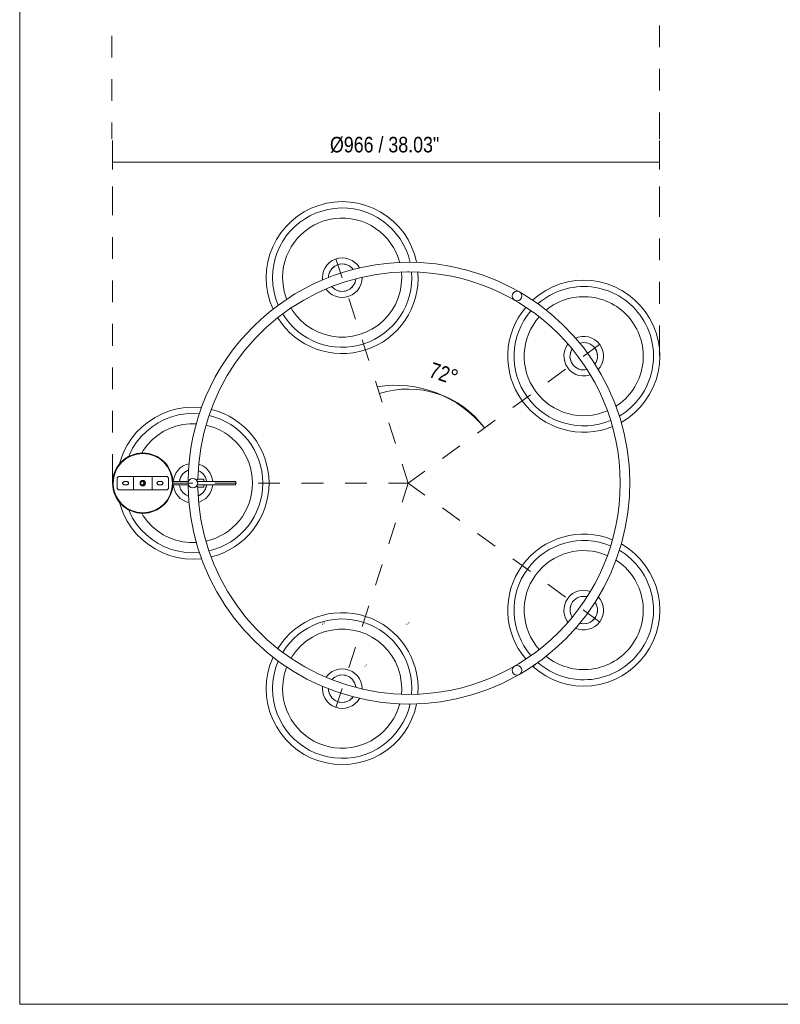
# Model space of a CAD drawing. Header units: millimetres. Extents: x 0 to 8.3, y 0 to 11.7.
# Tile 1 of 5: x 0 to 4.1, y 0 to 5.4. Entities that reach past the tile are written whole.
import ezdxf

# ---------------------------------------------------------------- set-up
doc = ezdxf.new("R2010")
doc.units = ezdxf.units.MM
doc.layers.add('PDF_Geometría', color=7, linetype='Continuous')
doc.layers.add('PDF_Texto', color=7, linetype='Continuous', true_color=0x5b5b5b)
doc.styles.add('PDF Arial Narrow', font='ARIALN.TTF')

msp = doc.modelspace()

# ---------------------------------------------------------------- linework, layer by layer
at = {"layer": 'PDF_Geometría', "lineweight": 18}
msp.add_lwpolyline([(0.0016, 11.6917), (0.0016, 0), (8.2684, 0), (8.2684, 11.6917)], close=True, dxfattribs=at)
at = {"layer": 'PDF_Geometría', "color": 254, "lineweight": 9, "true_color": 0xd2d2d2}
for points in [[(3.4787, 5.3207), (3.4787, 5.2026)], [(0.5026, 5.265), (0.5026, 5.1469)], [(3.4787, 5.0845), (3.4787, 4.9664)], [(0.5026, 5.0288), (0.5026, 4.9107)], [(3.4787, 4.8483), (3.4787, 4.704)], [(0.5026, 4.7926), (0.5026, 4.704)], [(0.5056, 4.2885), (0.5056, 4.4448)], [(3.4787, 4.2807), (3.4787, 4.4448)], [(0.5056, 4.0523), (0.5056, 4.1704)], [(3.4787, 4.0445), (3.4787, 4.1626)], [(1.7538, 3.9483), (1.7203, 4.0523)], [(0.5056, 3.8161), (0.5056, 3.9342)], [(3.4787, 3.8083), (3.4787, 3.9264)], [(1.8262, 3.7235), (1.79, 3.8359)], [(0.5056, 3.5799), (0.5056, 3.698)], [(3.4787, 3.5262), (3.4787, 3.6902)], [(1.8986, 3.4986), (1.8624, 3.611)], [(3.0636, 3.5208), (3.1533, 3.5857)], [(0.5056, 3.3437), (0.5056, 3.4618)], [(2.8723, 3.3823), (2.968, 3.4515)], [(1.971, 3.2738), (1.9348, 3.3862)], [(2.681, 3.2438), (2.7767, 3.313)], [(0.5056, 3.1075), (0.5056, 3.2256)], [(2.0434, 3.049), (2.0072, 3.1614)], [(2.4897, 3.1052), (2.5853, 3.1745)], [(2.2984, 2.9667), (2.394, 3.036)], [(0.5056, 2.8331), (0.5056, 2.9894)], [(2.2027, 2.8975), (2.1131, 2.8326), (2.0796, 2.9366)], [(0.8337, 2.8326), (0.9432, 2.8326)], [(1.0613, 2.8326), (1.1794, 2.8326)], [(1.2975, 2.8326), (1.4156, 2.8326)], [(1.5337, 2.8326), (1.6518, 2.8326)], [(1.7698, 2.8326), (1.8879, 2.8326)], [(2.006, 2.8326), (2.1155, 2.8326)], [(2.0796, 2.7287), (2.1131, 2.8326), (2.2027, 2.7677)], [(2.2984, 2.6984), (2.394, 2.6292)], [(2.0434, 2.6163), (2.0072, 2.5038)], [(2.4897, 2.5599), (2.5853, 2.4906)], [(2.681, 2.4214), (2.7767, 2.3521)], [(1.971, 2.3914), (1.9348, 2.279)], [(2.8723, 2.2829), (2.968, 2.2136)], [(1.8986, 2.1666), (1.8624, 2.0542)], [(3.0636, 2.1443), (3.1533, 2.0795)], [(1.8262, 1.9418), (1.7899, 1.8294)], [(1.7537, 1.717), (1.7203, 1.6131)]]:
    msp.add_lwpolyline(points, dxfattribs=at)
at = {"layer": 'PDF_Geometría', "color": 251, "lineweight": 9, "true_color": 0x5b5b5b}
for points in [[(0.5056, 4.6949), (0.5056, 4.5768), (3.4787, 4.5768), (3.4787, 4.6949)], [(0.5056, 4.5768), (0.5056, 4.5374)], [(3.4787, 4.5768), (3.4787, 4.5374)], [(1.9562, 3.3196), (1.9562, 3.3196)], [(2.5276, 3.1327), (2.5276, 3.1327)]]:
    msp.add_lwpolyline(points, dxfattribs=at)
at = {"layer": 'PDF_Geometría', "lineweight": 20}
for points in [[(2.1589, 4.0313), (2.1582, 4.0357), (2.147, 4.0775), (2.1315, 4.1179), (2.1119, 4.1564), (2.0883, 4.1927), (2.0611, 4.2263), (2.0306, 4.2568), (1.997, 4.284), (1.9607, 4.3076), (1.9222, 4.3272), (1.8818, 4.3427), (1.84, 4.3539), (1.7973, 4.3607), (1.7542, 4.3629), (1.711, 4.3607), (1.6683, 4.3539), (1.6265, 4.3427), (1.5861, 4.3272), (1.5476, 4.3076), (1.5114, 4.284), (1.4778, 4.2568), (1.4472, 4.2263), (1.42, 4.1927), (1.3964, 4.1564), (1.3768, 4.1179), (1.3613, 4.0775), (1.3501, 4.0357), (1.3433, 3.993), (1.3411, 3.9499), (1.3433, 3.9067), (1.3501, 3.864), (1.3613, 3.8222), (1.3768, 3.7818), (1.3787, 3.7782)], [(1.8485, 4.0014), (1.8474, 4.0037), (1.8367, 4.0191), (1.8234, 4.0324), (1.808, 4.0432), (1.791, 4.0511), (1.7729, 4.0559), (1.7542, 4.0576), (1.7354, 4.0559), (1.7173, 4.0511), (1.7003, 4.0432), (1.6849, 4.0324), (1.6716, 4.0191), (1.6609, 4.0037), (1.6529, 3.9867), (1.6481, 3.9686), (1.6464, 3.9499), (1.6476, 3.9363)], [(1.8141, 3.9933), (1.8097, 4), (1.7932, 4.0137), (1.7734, 4.0221), (1.7542, 4.0246), (1.7329, 4.0216), (1.7134, 4.0126), (1.6973, 3.9984), (1.6858, 3.9802), (1.68, 3.9596), (1.6801, 3.9505)], [(1.7238, 4.0181), (1.7386, 4.0229), (1.7542, 4.0246), (1.7697, 4.0229), (1.7845, 4.0181), (1.7981, 4.0103), (1.8097, 3.9998)], [(1.4765, 3.7847), (1.4838, 3.772), (1.5063, 3.7419), (1.5321, 3.7145), (1.5609, 3.6903), (1.5924, 3.6696), (1.626, 3.6527), (1.6614, 3.6399), (1.698, 3.6312), (1.7353, 3.6268), (1.773, 3.6268), (1.8103, 3.6312), (1.847, 3.6399), (1.8823, 3.6527), (1.9159, 3.6696), (1.9474, 3.6903), (1.9762, 3.7145), (2.002, 3.7419), (2.0245, 3.772), (2.0433, 3.8046), (2.0582, 3.8392), (2.069, 3.8752), (2.0755, 3.9123), (2.0777, 3.9499), (2.076, 3.9789)], [(1.6799, 3.9577), (1.6831, 3.9729), (1.6895, 3.9872)], [(1.6986, 3.9998), (1.7102, 4.0103)], [(1.6667, 3.8876), (1.6716, 3.8806), (1.6849, 3.8673), (1.7003, 3.8566), (1.7173, 3.8486), (1.7354, 3.8438), (1.7542, 3.8421), (1.7729, 3.8438), (1.791, 3.8486), (1.808, 3.8566), (1.8234, 3.8673), (1.8367, 3.8806), (1.8474, 3.896), (1.8554, 3.913), (1.8602, 3.9311), (1.8619, 3.9499), (1.8618, 3.9509)], [(1.6986, 3.8997), (1.7152, 3.886), (1.7349, 3.8776), (1.7542, 3.8751), (1.7754, 3.8781), (1.7949, 3.8871), (1.811, 3.9013), (1.8225, 3.9195), (1.8283, 3.9401), (1.8283, 3.9435)], [(1.8252, 3.9268), (1.8188, 3.9125)], [(3.271, 3.1636), (3.2734, 3.1649), (3.3097, 3.1884), (3.3433, 3.2157), (3.3738, 3.2462), (3.401, 3.2798), (3.4246, 3.3161), (3.4442, 3.3546), (3.4597, 3.395), (3.4709, 3.4367), (3.4777, 3.4794), (3.4799, 3.5226), (3.4777, 3.5658), (3.4709, 3.6085), (3.4597, 3.6503), (3.4442, 3.6906), (3.4246, 3.7292), (3.401, 3.7654), (3.3738, 3.799), (3.3433, 3.8296), (3.3097, 3.8568), (3.2734, 3.8804), (3.2349, 3.9), (3.1945, 3.9155), (3.1527, 3.9267), (3.11, 3.9334), (3.0669, 3.9357), (3.0237, 3.9334), (2.981, 3.9267), (2.9392, 3.9155), (2.8989, 3.9), (2.8603, 3.8804), (2.8241, 3.8568), (2.7905, 3.8296), (2.7878, 3.8269)], [(1.7845, 3.8816), (1.7697, 3.8768), (1.7542, 3.8752), (1.7386, 3.8768), (1.7238, 3.8816), (1.7102, 3.8894), (1.6986, 3.8999)], [(1.8097, 3.8999), (1.7981, 3.8894)], [(2.7229, 1.797), (2.7705, 1.8254), (2.8411, 1.875), (2.9081, 1.9295), (2.9709, 1.9886), (3.0294, 2.0522), (3.0831, 2.1197), (3.1318, 2.191), (3.1753, 2.2655), (3.2133, 2.343), (3.2457, 2.423), (3.2722, 2.5052), (3.2928, 2.589), (3.3072, 2.6741), (3.3156, 2.76), (3.3177, 2.8463), (3.3136, 2.9325), (3.3033, 3.0182), (3.2869, 3.103), (3.2645, 3.1863), (3.2361, 3.2679), (3.2019, 3.3471), (3.1622, 3.4237), (3.117, 3.4973), (3.0667, 3.5674), (3.0114, 3.6337), (2.9515, 3.6959), (2.8874, 3.7536), (2.8192, 3.8066), (2.7474, 3.8545), (2.7233, 3.8682)], [(2.9812, 3.5874), (2.9776, 3.5829), (2.9684, 3.5664), (2.9623, 3.5487), (2.9594, 3.5301), (2.9597, 3.5114), (2.9633, 3.4929), (2.97, 3.4754), (2.9797, 3.4593), (2.992, 3.4451), (3.0066, 3.4333), (3.023, 3.4242), (3.0408, 3.4181), (3.0593, 3.4152), (3.0781, 3.4155), (3.0966, 3.4191), (3.1021, 3.4212)], [(3.1461, 3.45), (3.1562, 3.4624), (3.1653, 3.4788), (3.1714, 3.4966), (3.1743, 3.5151), (3.174, 3.5339), (3.1704, 3.5523), (3.1637, 3.5699), (3.154, 3.5859), (3.1417, 3.6001), (3.1271, 3.6119), (3.1107, 3.621), (3.0929, 3.6272), (3.0744, 3.6301), (3.0556, 3.6298), (3.0372, 3.6262), (3.022, 3.6203)], [(3.0669, 3.5973), (3.0824, 3.5957)], [(3.0972, 3.5909), (3.1108, 3.5831)], [(3.1316, 3.56), (3.1379, 3.5457), (3.1412, 3.5304)], [(3.0022, 3.4853), (2.9958, 3.4995), (2.9926, 3.5148)], [(3.0365, 3.4544), (3.023, 3.4622), (3.0113, 3.4726)], [(3.0669, 3.4479), (3.0513, 3.4496)], [(3.0836, 3.45), (3.0824, 3.4496)], [(0.9897, 3.243), (0.9866, 3.2435), (0.9435, 3.2458), (0.9003, 3.2435), (0.8576, 3.2367), (0.8158, 3.2255), (0.7754, 3.21), (0.7369, 3.1904), (0.7007, 3.1669), (0.6671, 3.1397), (0.6365, 3.1091), (0.6093, 3.0755), (0.5857, 3.0392), (0.5661, 3.0007), (0.5506, 2.9603), (0.5444, 2.9373)], [(0.9788, 3.2096), (0.9435, 3.2115), (0.9039, 3.2094), (0.8647, 3.2032), (0.8264, 3.1929), (0.7894, 3.1787), (0.7541, 3.1607), (0.7208, 3.1391), (0.69, 3.1142), (0.662, 3.0861), (0.637, 3.0553), (0.6154, 3.0221), (0.5974, 2.9868), (0.5938, 2.9773)], [(0.9613, 3.1557), (0.9246, 3.1557), (0.8873, 3.1513), (0.8506, 3.1427), (0.8153, 3.1298), (0.7817, 3.1129), (0.7502, 3.0922), (0.7214, 3.068), (0.6956, 3.0407), (0.6731, 3.0105), (0.6649, 2.9963)], [(0.9217, 2.938), (0.9066, 2.9339), (0.8896, 2.926), (0.8742, 2.9152), (0.8609, 2.9019), (0.8502, 2.8866), (0.8422, 2.8695), (0.8374, 2.8514), (0.8365, 2.8417)], [(0.92, 2.9034), (0.9027, 2.8954), (0.8866, 2.8812), (0.8751, 2.8631), (0.8693, 2.8424)], [(0.8879, 2.8827), (0.8995, 2.8931), (0.9131, 2.9009), (0.92, 2.9032)], [(1.0174, 2.8417), (1.0173, 2.8445), (1.0109, 2.865), (0.999, 2.8828), (0.9824, 2.8965), (0.9723, 2.9008)], [(0.9724, 2.9014), (0.9738, 2.9009)], [(1.0504, 2.8417), (1.0495, 2.8514), (1.0447, 2.8695), (1.0367, 2.8866), (1.026, 2.9019), (1.0127, 2.9152), (0.9973, 2.926), (0.9803, 2.9339), (0.9745, 2.9355)], [(0.9874, 2.8931), (0.999, 2.8827)], [(0.6122, 2.8688), (0.6112, 2.8688), (0.6098, 2.8688), (0.6082, 2.8688), (0.6065, 2.8688)], [(0.6169, 2.8688), (0.6149, 2.8688), (0.6135, 2.8688)], [(0.6262, 2.8688), (0.6228, 2.8688), (0.6197, 2.8688), (0.6177, 2.8688)], [(0.6197, 2.7966), (0.6197, 2.8688)], [(0.6667, 2.8468), (0.6705, 2.8468), (0.6743, 2.8468)], [(0.6765, 2.8417), (0.6687, 2.8417), (0.6673, 2.8417)], [(0.7275, 2.8688), (0.7262, 2.8688), (0.7241, 2.8688), (0.7214, 2.8688), (0.7182, 2.8688), (0.7148, 2.8688)], [(0.7214, 2.8688), (0.7214, 2.7966)], [(0.7345, 2.8688), (0.7328, 2.8688), (0.7312, 2.8688), (0.7298, 2.8688), (0.7288, 2.8688)], [(0.9182, 2.8417), (0.9117, 2.8417), (0.867, 2.8417), (0.8341, 2.8417)], [(0.8694, 2.8416), (0.8724, 2.8558), (0.8788, 2.87)], [(1.0035, 2.8417), (1.0519, 2.8417), (1.0895, 2.8417), (1.1127, 2.8417), (1.1345, 2.8417), (1.1498, 2.8417), (1.1642, 2.8417), (1.168, 2.8417), (1.148, 2.8417), (1.1245, 2.8417), (1.0971, 2.8417), (1.0661, 2.8417), (1.0321, 2.8417), (0.9949, 2.8417), (0.9671, 2.8417)], [(1.0029, 2.8539), (1.0029, 2.8517), (1.0029, 2.8482), (1.0029, 2.8437), (1.0029, 2.8417), (1.0029, 2.8426), (1.0029, 2.8438), (1.0029, 2.8426), (1.0029, 2.8417), (1.0029, 2.8437), (1.0029, 2.8482), (1.0029, 2.8517), (1.0029, 2.8539), (1.0029, 2.8547), (0.9694, 2.8547)], [(1.0081, 2.87), (1.0145, 2.8558), (1.0175, 2.8417)], [(1.1683, 2.8417), (1.1717, 2.8411), (1.174, 2.8397), (1.1755, 2.8382), (1.1769, 2.8355), (1.1773, 2.8327), (1.1767, 2.8293), (1.1747, 2.8263), (1.1718, 2.8244), (1.1684, 2.8237), (1.1683, 2.8237)], [(0.6065, 2.7966), (0.6082, 2.7966), (0.6098, 2.7966), (0.6112, 2.7966), (0.6122, 2.7966)], [(0.6135, 2.7966), (0.6149, 2.7966), (0.6169, 2.7966)], [(0.6177, 2.7966), (0.6197, 2.7966), (0.6228, 2.7966), (0.6262, 2.7966)], [(0.6743, 2.8186), (0.6705, 2.8186), (0.6667, 2.8186)], [(0.6765, 2.8237), (0.6687, 2.8237), (0.6673, 2.8237)], [(0.7148, 2.7966), (0.7182, 2.7966), (0.7214, 2.7966), (0.7241, 2.7966), (0.7262, 2.7966), (0.7275, 2.7966)], [(0.7288, 2.7966), (0.7298, 2.7966), (0.7312, 2.7966), (0.7328, 2.7966), (0.7345, 2.7966)], [(0.9182, 2.8237), (0.9117, 2.8237), (0.867, 2.8237), (0.8341, 2.8237)], [(0.8365, 2.8237), (0.8374, 2.814), (0.8422, 2.7958), (0.8502, 2.7788), (0.8609, 2.7634), (0.8742, 2.7502), (0.8896, 2.7394), (0.9066, 2.7315), (0.9216, 2.7274)], [(0.8696, 2.8237), (0.8696, 2.8209), (0.876, 2.8004), (0.8879, 2.7826), (0.9045, 2.7689), (0.92, 2.7622)], [(0.8788, 2.7953), (0.8724, 2.8096)], [(0.9169, 2.8237), (0.9168, 2.8191), (0.9209, 2.7328), (0.9312, 2.6471), (0.9476, 2.5624), (0.97, 2.479), (0.9984, 2.3975), (1.0325, 2.3182), (1.0723, 2.2416), (1.1175, 2.1681), (1.1678, 2.098), (1.2231, 2.0316), (1.2829, 1.9695), (1.3471, 1.9117), (1.4153, 1.8588), (1.4871, 1.8109), (1.5621, 1.7682), (1.6401, 1.7311), (1.7204, 1.6997), (1.8029, 1.6741), (1.8869, 1.6545), (1.9722, 1.641), (2.0582, 1.6336), (2.1172, 1.6322), (2.2035, 1.6353), (2.2893, 1.6446), (2.3742, 1.66), (2.4578, 1.6815), (2.5397, 1.709), (2.6193, 1.7422), (2.6964, 1.7811), (2.7124, 1.7907)], [(1.0035, 2.8237), (1.0519, 2.8237), (1.0895, 2.8237), (1.1127, 2.8237), (1.1345, 2.8237), (1.1498, 2.8237), (1.1642, 2.8237), (1.168, 2.8237), (1.148, 2.8237), (1.1245, 2.8237), (1.0971, 2.8237), (1.0661, 2.8237), (1.0321, 2.8237), (0.9949, 2.8237), (0.9671, 2.8237)], [(0.9694, 2.8107), (1.0029, 2.8107), (1.0029, 2.8114), (1.0029, 2.8136), (1.0029, 2.8171), (1.0029, 2.8217), (1.0029, 2.8239), (1.0029, 2.8227), (1.0029, 2.8216), (1.0029, 2.8227), (1.0029, 2.8237), (1.0029, 2.8217), (1.0029, 2.8171), (1.0029, 2.8136), (1.0029, 2.8114)], [(0.9723, 2.7645), (0.9842, 2.77), (1.0003, 2.7841), (1.0118, 2.8023), (1.0176, 2.823)], [(0.9745, 2.7299), (0.9803, 2.7315), (0.9973, 2.7394), (1.0127, 2.7502), (1.026, 2.7634), (1.0367, 2.7788), (1.0447, 2.7958), (1.0495, 2.814), (1.0504, 2.8238)], [(1.0175, 2.8237), (1.0145, 2.8096), (1.0081, 2.7953)], [(0.8995, 2.7723), (0.8879, 2.7827)], [(0.92, 2.7622), (0.9131, 2.7644)], [(0.999, 2.7827), (0.9874, 2.7723), (0.9738, 2.7644), (0.9724, 2.764)], [(0.5444, 2.7281), (0.5506, 2.705), (0.5661, 2.6647), (0.5857, 2.6262), (0.6093, 2.5899), (0.6365, 2.5563), (0.6671, 2.5257), (0.7007, 2.4985), (0.7369, 2.475), (0.7754, 2.4553), (0.8158, 2.4398), (0.8576, 2.4286), (0.9003, 2.4219), (0.9435, 2.4196), (0.9866, 2.4219), (0.9897, 2.4224)], [(0.5938, 2.6881), (0.5974, 2.6786), (0.6154, 2.6433), (0.637, 2.61), (0.662, 2.5792), (0.69, 2.5512), (0.7208, 2.5262), (0.7541, 2.5047), (0.7894, 2.4867), (0.8264, 2.4724), (0.8647, 2.4622), (0.9039, 2.456), (0.9435, 2.4539), (0.9788, 2.4558)], [(0.6649, 2.6691), (0.6731, 2.6549), (0.6956, 2.6247), (0.7214, 2.5973), (0.7502, 2.5731), (0.7817, 2.5525), (0.8153, 2.5356), (0.8506, 2.5227), (0.8873, 2.514), (0.9246, 2.5097), (0.9613, 2.5097)], [(2.7878, 1.8384), (2.7905, 1.8358), (2.8241, 1.8086), (2.8603, 1.785), (2.8989, 1.7654), (2.9392, 1.7499), (2.981, 1.7387), (3.0237, 1.7319), (3.0669, 1.7297), (3.11, 1.7319), (3.1527, 1.7387), (3.1945, 1.7499), (3.2349, 1.7654), (3.2734, 1.785), (3.3097, 1.8086), (3.3433, 1.8358), (3.3738, 1.8664), (3.401, 1.9), (3.4246, 1.9362), (3.4442, 1.9747), (3.4597, 2.0151), (3.4709, 2.0569), (3.4777, 2.0996), (3.4799, 2.1428), (3.4777, 2.1859), (3.4709, 2.2286), (3.4597, 2.2704), (3.4442, 2.3108), (3.4246, 2.3493), (3.401, 2.3855), (3.3738, 2.4192), (3.3433, 2.4497), (3.3097, 2.4769), (3.2734, 2.5005), (3.2711, 2.5017)], [(3.1021, 2.2442), (3.0966, 2.2463), (3.0781, 2.2499), (3.0593, 2.2502), (3.0408, 2.2473), (3.023, 2.2412), (3.0066, 2.2321), (2.992, 2.2202), (2.9797, 2.2061), (2.97, 2.19), (2.9633, 2.1724), (2.9597, 2.154), (2.9594, 2.1352), (2.9623, 2.1167), (2.9684, 2.0989), (2.9776, 2.0825), (2.9812, 2.078)], [(3.0113, 2.1927), (3.023, 2.2032), (3.0365, 2.211)], [(3.022, 2.045), (3.0372, 2.0392), (3.0556, 2.0356), (3.0744, 2.0353), (3.0929, 2.0382), (3.1107, 2.0443), (3.1271, 2.0534), (3.1417, 2.0653), (3.154, 2.0794), (3.1637, 2.0955), (3.1704, 2.1131), (3.174, 2.1315), (3.1743, 2.1503), (3.1714, 2.1688), (3.1653, 2.1866), (3.1562, 2.203), (3.1461, 2.2154)], [(2.9926, 2.1506), (2.9958, 2.1658), (3.0022, 2.1801)], [(3.1379, 2.1658), (3.1412, 2.1506)], [(2.9958, 2.1197), (2.9926, 2.1349)], [(3.003, 2.1043), (3.0022, 2.1054)], [(3.1224, 2.0928), (3.1108, 2.0823), (3.0972, 2.0745)], [(3.1412, 2.1349), (3.1379, 2.1197)], [(2.076, 1.6864), (2.0777, 1.7157), (2.0755, 1.7533), (2.069, 1.7904), (2.0582, 1.8264), (2.0433, 1.861), (2.0245, 1.8935), (2.002, 1.9237), (1.9762, 1.9511), (1.9474, 1.9753), (1.9159, 1.996), (1.8823, 2.0129), (1.847, 2.0257), (1.8103, 2.0344), (1.773, 2.0388), (1.7353, 2.0388), (1.698, 2.0344), (1.6614, 2.0257), (1.626, 2.0129), (1.5924, 1.996), (1.5609, 1.9753), (1.5321, 1.9511), (1.5063, 1.9237), (1.4838, 1.8935), (1.4764, 1.8807)], [(1.6468, 2.0672), (1.6468, 2.0645)], [(1.6562, 2.0753), (1.6562, 2.0726)], [(2.1061, 2.0672), (2.1061, 2.0644)], [(2.1155, 2.0753), (2.1155, 2.0725)], [(1.3786, 1.8873), (1.3768, 1.8838), (1.3613, 1.8434), (1.3501, 1.8016), (1.3433, 1.7589), (1.3411, 1.7157), (1.3433, 1.6726), (1.3501, 1.6299), (1.3613, 1.5881), (1.3768, 1.5477), (1.3964, 1.5092), (1.42, 1.4729), (1.4472, 1.4393), (1.4778, 1.4088), (1.5114, 1.3816), (1.5476, 1.358), (1.5861, 1.3384), (1.6265, 1.3229), (1.6683, 1.3117), (1.711, 1.3049), (1.7542, 1.3027), (1.7973, 1.3049), (1.84, 1.3117), (1.8818, 1.3229), (1.9222, 1.3384), (1.9607, 1.358), (1.997, 1.3816), (2.0306, 1.4088), (2.0611, 1.4393), (2.0883, 1.4729), (2.1119, 1.5092), (2.1315, 1.5477), (2.147, 1.5881), (2.1582, 1.6299), (2.1589, 1.6341)], [(1.8618, 1.715), (1.8619, 1.7157), (1.8602, 1.7344), (1.8554, 1.7526), (1.8474, 1.7696), (1.8367, 1.785), (1.8234, 1.7983), (1.808, 1.809), (1.791, 1.817), (1.7729, 1.8218), (1.7542, 1.8235), (1.7354, 1.8218), (1.7173, 1.817), (1.7003, 1.809), (1.6849, 1.7983), (1.6716, 1.785), (1.6666, 1.7778)], [(1.8765, 1.8375), (1.8791, 1.8375)], [(1.8859, 1.8456), (1.8885, 1.8456)], [(2.795, 1.8375), (2.7977, 1.8375)], [(2.8044, 1.8456), (2.8071, 1.8456)], [(1.8281, 1.7219), (1.828, 1.7275), (1.8216, 1.748), (1.8097, 1.7659), (1.7932, 1.7796), (1.7734, 1.788), (1.7542, 1.7905), (1.7329, 1.7875), (1.7134, 1.7785), (1.698, 1.765)], [(1.6986, 1.7657), (1.7102, 1.7762)], [(1.7238, 1.784), (1.7386, 1.7888), (1.7542, 1.7904), (1.7697, 1.7888), (1.7845, 1.784), (1.7981, 1.7762), (1.8097, 1.7657)], [(1.6476, 1.7291), (1.6464, 1.7157), (1.6481, 1.697), (1.6529, 1.6789), (1.6609, 1.6619), (1.6716, 1.6465), (1.6849, 1.6332), (1.7003, 1.6224), (1.7173, 1.6145), (1.7354, 1.6096), (1.7542, 1.608), (1.7729, 1.6096), (1.791, 1.6145), (1.808, 1.6224), (1.8234, 1.6332), (1.8367, 1.6465), (1.8474, 1.6619), (1.8484, 1.664)], [(1.6801, 1.7149), (1.6803, 1.704), (1.6867, 1.6835), (1.6986, 1.6656), (1.7152, 1.6519), (1.7349, 1.6435), (1.7542, 1.6409), (1.7754, 1.644), (1.7949, 1.653), (1.811, 1.6672), (1.8137, 1.6713)], [(1.8188, 1.7531), (1.8252, 1.7388), (1.8284, 1.7235)], [(1.6895, 1.6784), (1.6831, 1.6927), (1.6799, 1.7079)], [(1.7845, 1.6475), (1.7697, 1.6427), (1.7542, 1.641), (1.7386, 1.6427), (1.7238, 1.6475), (1.7102, 1.6553), (1.6986, 1.6658)], [(1.8097, 1.6658), (1.7981, 1.6553)]]:
    msp.add_lwpolyline(points, dxfattribs=at)
for points in [[(2.1235, 4.0329, 0.895383), (1.3754, 3.9499), (1.3774, 3.9103), (1.3837, 3.8711), (1.3939, 3.8328), (1.4067, 3.7994)], [(2.0671, 4.0309, 0.881259), (1.4306, 3.9499), (1.4328, 3.9123), (1.4393, 3.8752), (1.4501, 3.8392), (1.4534, 3.8315)], [(2.7106, 3.8754), (2.6724, 3.8971), (2.5944, 3.9343), (2.514, 3.9657), (2.4316, 3.9913), (2.3475, 4.0109), (2.2623, 4.0244), (2.1763, 4.0317), (2.1172, 4.0332, 0.412401), (0.9174, 2.8414)], [(0.9639, 2.8477), (0.965, 2.8493), (0.9682, 2.8532), (0.9694, 2.8547), (0.9694, 2.8547), (0.9742, 2.939), (0.9851, 3.0227), (1.0021, 3.1053), (1.0251, 3.1865), (1.0541, 3.2658), (1.0888, 3.3428), (1.129, 3.417), (1.1746, 3.488), (1.2253, 3.5555), (1.2808, 3.6191), (1.3409, 3.6784), (1.4051, 3.7331), (1.4732, 3.783), (1.5448, 3.8278), (1.6194, 3.8672), (1.6968, 3.9009), (1.7764, 3.9289), (1.8579, 3.951), (1.9408, 3.9671), (2.0246, 3.977), (2.1089, 3.9807), (2.1172, 3.9807, -1), (2.1172, 1.6847), (2.0329, 1.6878), (1.949, 1.6971), (1.866, 1.7125), (1.7844, 1.734), (1.7046, 1.7614), (1.627, 1.7946), (1.552, 1.8335), (1.4801, 1.8777), (1.4117, 1.9271), (1.347, 1.9814), (1.2866, 2.0403), (1.2306, 2.1034), (1.1794, 2.1706), (1.1333, 2.2413), (1.0925, 2.3152), (1.0572, 2.3918), (1.0277, 2.4709), (1.0041, 2.552), (0.9865, 2.6345), (0.975, 2.7181), (0.9696, 2.8024), (0.9694, 2.8107), (0.9694, 2.8107), (0.9682, 2.8122), (0.965, 2.816), (0.9639, 2.8176)], [(3.2599, 3.197, 0.442131), (3.3733, 3.7453, 0.442009), (2.817, 3.807)], [(3.242, 3.2506, 0.430918), (3.3286, 3.7128, 0.431151), (2.862, 3.7731)], [(3.1412, 3.5148), (3.1379, 3.4995), (3.1316, 3.4853), (3.1277, 3.4797, 0.725355), (3.0443, 3.5934), (3.0513, 3.5957)], [(2.9926, 3.5304), (2.9958, 3.5457), (3.0022, 3.56), (3.003, 3.5611, 0.67339), (3.0836, 3.4505)], [(0.6628, 2.8249, 0.668465), (0.6758, 2.8354), (0.6751, 2.8372), (0.6736, 2.8391), (0.6718, 2.8405), (0.6696, 2.8414), (0.6673, 2.8417), (0.6649, 2.8414), (0.6628, 2.8405)], [(2.8168, 1.8585, 0.442143), (3.3733, 1.9201, 0.442131), (3.2599, 2.4684)], [(2.862, 1.8923, 0.431161), (3.3286, 1.9526, 0.430894), (3.242, 2.4148)], [(3.0513, 2.2158), (3.0669, 2.2175), (3.0824, 2.2158), (3.0836, 2.2154, 0.673232), (3.0034, 2.1047)], [(3.0824, 2.0697), (3.0669, 2.068), (3.0513, 2.0697), (3.0442, 2.0718, 0.725175), (3.1276, 2.1856), (3.1312, 2.1806)], [(1.4066, 1.8659), (1.3939, 1.8328), (1.3837, 1.7945), (1.3774, 1.7553), (1.3754, 1.7157, 0.895122), (2.1234, 1.6325)], [(1.4533, 1.8339), (1.4501, 1.8264), (1.4393, 1.7904), (1.4328, 1.7533), (1.4306, 1.7157, 0.880904), (2.067, 1.6345)]]:
    msp.add_lwpolyline(points, format="xyb", dxfattribs=at)
at = {"layer": 'PDF_Geometría', "color": 251, "lineweight": 9, "true_color": 0x5b5b5b}
msp.add_lwpolyline([(1.9562, 3.3196, -0.324658), (2.5276, 3.1327), (2.5594, 3.1557)], format="xyb", dxfattribs=at)
at = {"layer": 'PDF_Geometría', "lineweight": 20}
for points in [[(0.6705, 2.6713), (0.702, 2.6744), (0.7322, 2.6835), (0.7601, 2.6984), (0.7845, 2.7185), (0.8046, 2.7429), (0.8195, 2.7707), (0.8288, 2.801), (0.8319, 2.8324), (0.8289, 2.8639), (0.8198, 2.8941), (0.8049, 2.922), (0.7849, 2.9465), (0.7606, 2.9666), (0.7327, 2.9816), (0.7025, 2.9909), (0.6711, 2.9941), (0.6705, 2.9941), (0.6391, 2.991), (0.6088, 2.9818), (0.5809, 2.9669), (0.5565, 2.9469), (0.5364, 2.9225), (0.5215, 2.8946), (0.5123, 2.8644), (0.5091, 2.833), (0.5122, 2.8015), (0.5213, 2.7712), (0.5361, 2.7433), (0.5561, 2.7189), (0.5805, 2.6987), (0.6083, 2.6838), (0.6385, 2.6745), (0.67, 2.6713)], [(0.8099, 2.8589), (0.8099, 2.8064), (0.8096, 2.8039), (0.8086, 2.8015), (0.807, 2.7995), (0.805, 2.7979), (0.8026, 2.7969), (0.8001, 2.7966), (0.7345, 2.7966), (0.7311, 2.7966), (0.7279, 2.7966), (0.7252, 2.7966), (0.7231, 2.7966), (0.7218, 2.7966), (0.7214, 2.7966), (0.7211, 2.7966), (0.7205, 2.7966), (0.7194, 2.7966), (0.7181, 2.7966), (0.7165, 2.7966), (0.7148, 2.7966), (0.6262, 2.7966), (0.6245, 2.7966), (0.6229, 2.7966), (0.6216, 2.7966), (0.6205, 2.7966), (0.6199, 2.7966), (0.6197, 2.7966), (0.6192, 2.7966), (0.6179, 2.7966), (0.6158, 2.7966), (0.6131, 2.7966), (0.6099, 2.7966), (0.6065, 2.7966), (0.5409, 2.7966), (0.5384, 2.7969), (0.536, 2.7979), (0.534, 2.7995), (0.5324, 2.8015), (0.5314, 2.8039), (0.5311, 2.8064), (0.5311, 2.8589), (0.5314, 2.8615), (0.5324, 2.8639), (0.534, 2.8659), (0.536, 2.8675), (0.5384, 2.8684), (0.5409, 2.8688), (0.6065, 2.8688), (0.6099, 2.8688), (0.6131, 2.8688), (0.6158, 2.8688), (0.6179, 2.8688), (0.6192, 2.8688), (0.6197, 2.8688), (0.6199, 2.8688), (0.6205, 2.8688), (0.6216, 2.8688), (0.6229, 2.8688), (0.6245, 2.8688), (0.6262, 2.8688), (0.7148, 2.8688), (0.7165, 2.8688), (0.7181, 2.8688), (0.7194, 2.8688), (0.7205, 2.8688), (0.7211, 2.8688), (0.7214, 2.8688), (0.7218, 2.8688), (0.7231, 2.8688), (0.7252, 2.8688), (0.7279, 2.8688), (0.7311, 2.8688), (0.7345, 2.8688), (0.8001, 2.8688), (0.8026, 2.8684), (0.805, 2.8675), (0.807, 2.8659), (0.8086, 2.8639), (0.8096, 2.8615)], [(0.5852, 2.8409), (0.5873, 2.8406), (0.5893, 2.8398), (0.591, 2.8385), (0.5923, 2.8368), (0.5931, 2.8348), (0.5934, 2.8327), (0.5931, 2.8306), (0.5923, 2.8286), (0.591, 2.8269), (0.5893, 2.8256), (0.5873, 2.8248), (0.5852, 2.8245), (0.5688, 2.8245), (0.5666, 2.8248), (0.5647, 2.8256), (0.563, 2.8269), (0.5617, 2.8286), (0.5608, 2.8306), (0.5606, 2.8327), (0.5608, 2.8348), (0.5617, 2.8368), (0.563, 2.8385), (0.5647, 2.8398), (0.5666, 2.8406), (0.5688, 2.8409)], [(0.6705, 2.8212), (0.6786, 2.8246), (0.682, 2.8327), (0.6786, 2.8408), (0.6705, 2.8442), (0.6624, 2.8408), (0.659, 2.8327), (0.6624, 2.8246)], [(0.7723, 2.8245), (0.7558, 2.8245), (0.7537, 2.8248), (0.7517, 2.8256), (0.7501, 2.8269), (0.7487, 2.8286), (0.7479, 2.8306), (0.7476, 2.8327), (0.7479, 2.8348), (0.7487, 2.8368), (0.7501, 2.8385), (0.7517, 2.8398), (0.7537, 2.8406), (0.7558, 2.8409), (0.7723, 2.8409), (0.7744, 2.8406), (0.7764, 2.8398), (0.7781, 2.8385), (0.7794, 2.8368), (0.7802, 2.8348), (0.7805, 2.8327), (0.7802, 2.8306), (0.7794, 2.8286), (0.7781, 2.8269), (0.7764, 2.8256), (0.7744, 2.8248)]]:
    msp.add_lwpolyline(points, close=True, dxfattribs=at)
for centre, radius in [((2.7046, 3.85), 0.0262), ((0.6705, 2.8327), 0.164), ((0.6705, 2.8327), 0.1614), ((0.6705, 2.8327), 0.0148), ((0.9426, 2.8327), 0.0262), ((2.7044, 1.8155), 0.0262)]:
    msp.add_circle(centre, radius, dxfattribs=at)
for centre, radius, start, end in [((1.7544, 3.9492), 0.4124, 211.8755, 4.0663), ((1.7543, 3.9494), 0.3783, 211.4369, 4.6514), ((3.0664, 3.5222), 0.4124, 139.8084, 292.3058), ((3.0665, 3.5223), 0.3783, 139.3079, 292.7135), ((3.0663, 3.5222), 0.3229, 138.5215, 293.4656), ((0.9441, 2.8327), 0.4124, 283.7031, 76.2969), ((0.9439, 2.8327), 0.3783, 283.3006, 76.6994), ((0.9441, 2.8327), 0.3229, 282.3905, 77.6106), ((3.0664, 2.1431), 0.4124, 67.6946, 220.1913), ((3.0665, 2.143), 0.3783, 67.2865, 220.692), ((3.0663, 2.1431), 0.3229, 66.5344, 221.4785), ((1.7544, 1.7164), 0.4124, 355.9037, 148.1483), ((1.7543, 1.7162), 0.3783, 355.3983, 148.5958)]:
    msp.add_arc(centre, radius, start, end, dxfattribs=at)
at = {"layer": 'PDF_Geometría', "color": 251, "lineweight": 9, "true_color": 0x5b5b5b}
msp.add_arc((2.0427, 2.7428), 0.6221, 38.7995, 99.1141, dxfattribs=at)

# ---------------------------------------------------------------- texts
at = {"layer": 'PDF_Texto', "insert": (1.6876, 4.6712), "char_height": 0.084498, "attachment_point": 4, "style": 'PDF Arial Narrow'}
msp.add_mtext('Ø966 / 38.03"', dxfattribs=at)
at = {"layer": 'PDF_Texto', "insert": (2.2328, 3.4518), "char_height": 0.0845, "attachment_point": 4, "rotation": 341.8781, "style": 'PDF Arial Narrow'}
msp.add_mtext('72°', dxfattribs=at)

doc.saveas('drawing.dxf')
